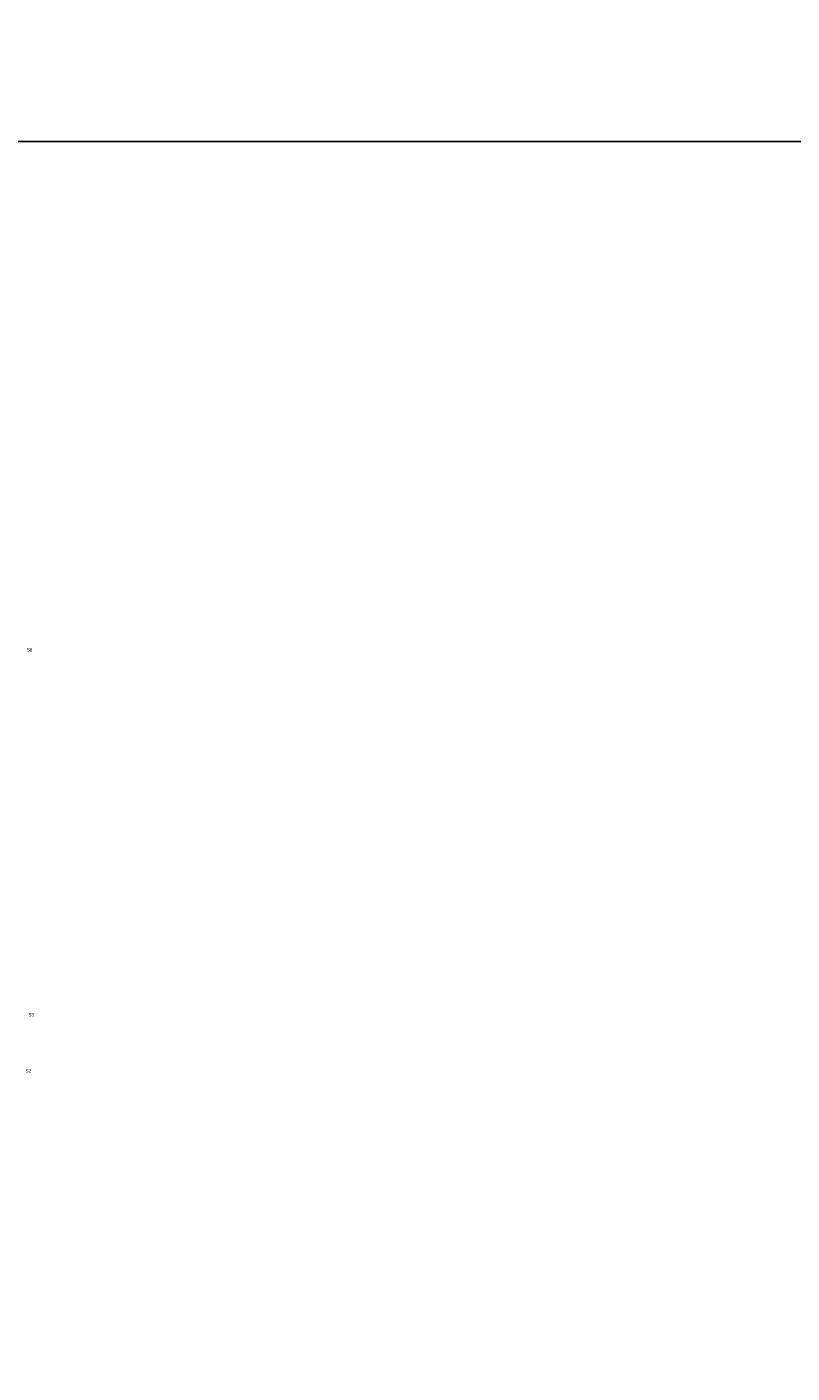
# Model space of a CAD drawing. Header units: metres. Extents: x 7331444 to 14836576, y 5479641 to 11132379.
# Tile 28 of 53: x 7418373 to 7418599, y 5565860 to 5566257. Entities that reach past the tile are written whole.
import ezdxf
from ezdxf.enums import TextEntityAlignment as Align

# ---------------------------------------------------------------- set-up
doc = ezdxf.new("R2010")
doc.units = ezdxf.units.M
doc.layers.add('$ODNOŚNIKI', color=7, linetype='Continuous')

msp = doc.modelspace()

# ---------------------------------------------------------------- linework, layer by layer
at = {"color": 6}
msp.add_lwpolyline([(7418228.305, 5566881.949), (7419998.533, 5566881.949), (7419998.533, 5566222.848), (7418228.305, 5566222.848)], close=True, dxfattribs=at)
at = {"color": 6, "lineweight": 50}
msp.add_circle((7417939.891, 5566137.208), 86496.154, dxfattribs=at)

# ---------------------------------------------------------------- texts
at = {"layer": '$ODNOŚNIKI', "width": 0.8}
for s, p in [('S8', (7418374.851, 5566072.379)), ('S2', (7418374.518, 5565948.136))]:
    msp.add_text(s, height=1, dxfattribs=at).set_placement(p, align=Align.RIGHT)
msp.add_text('S3', height=1, dxfattribs=at).set_placement((7418373.702, 5565964.738))

doc.saveas('drawing.dxf')
